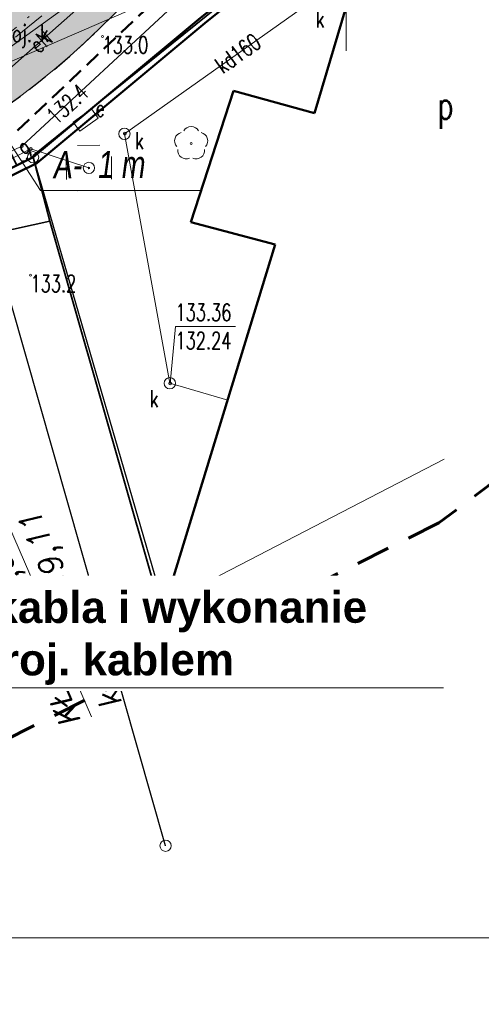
# Model space of a CAD drawing. Header units: metres. Extents: x 7471162 to 7473271, y 5962027 to 5964034.
# Tile 43 of 75: x 7471995 to 7472015, y 5963752 to 5963796. Entities that reach past the tile are written whole.
import ezdxf
from ezdxf.enums import TextEntityAlignment as Align

# ---------------------------------------------------------------- set-up
doc = ezdxf.new("R2010")
doc.units = ezdxf.units.M
doc.header["$MEASUREMENT"] = 0
for name, pattern in [('1', [0]), ('2_2', [1.5, 1, -0.5]), ('2_KTJZ01', [2, 1.5, -0.5]), ('2_KTOK05_01', [7.5, 7.5]), ('3_2', [1.5, 1, -0.5]), ('3_EGBB01', [0]), ('4', [2.5, 1.5, -1]), ('4_1', [0]), ('4_SUPE_01', [0]), ('4_SUPK_01', [0]), ('4_SUPT_01', [0]), ('4_SUPW_01', [0]), ('DASHDOTX2', [50.8, 25.4, -12.7, 0, -12.7]), ('DASHED2', [9.525, 6.35, -3.175]), ('GDE', [0]), ('GUK', [2, 1.5, -0.5])]:
    doc.linetypes.add(name, pattern=pattern)
doc.layers.get('0').update_dxf_attribs({"color": 250, "linetype": 'CONTINUOUS', "lineweight": 100})
doc.layers.get('Defpoints').update_dxf_attribs({"linetype": 'CONTINUOUS'})
for name, color, linetype, lineweight in [('!ELEKTRYKA', 4, '3_2', 50), ('01_krawedzie pobocza', 6, 'CONTINUOUS', 0), ('01_os styczne', 152, 'CONTINUOUS', 0), ('01_wymiary', 7, 'CONTINUOUS', 0), ('dr_elem_krawężnik_najazdowy_15x25', 6, 'CONTINUOUS', 30), ('DXF_LINIE_L_2', 7, '1', 0), ('Dzialki', 7, 'GDE', 18), ('EGBB_E_T_0', 7, 'CONTINUOUS', 25), ('EGBB_L_0', 34, '3_EGBB01', 50), ('Kontury', 90, 'GUK', 18), ('KTJZ_L_0', 7, '2_KTJZ01', 18), ('KTOK_L_4', 7, '2_KTOK05_01', 35), ('LINIE_L_1', 90, '4', 35), ('OBOP_T_1', 3, 'CONTINUOUS', 18), ('Punkty', 7, 'CONTINUOUS', 18), ('RTPW_T_0', 7, 'CONTINUOUS', 15), ('SUPE_E_T_3', 1, 'CONTINUOUS', 15), ('SUPE_L_2', 1, '4_SUPE_01', 18), ('SUPE_L_3', 1, '4_SUPE_01', 18), ('SUPK_E_T_0', 34, 'CONTINUOUS', 15), ('SUPK_L_0', 34, '4_SUPK_01', 18), ('SUPS_E_T_4', 34, 'CONTINUOUS', 18), ('SUPT_L_0', 30, '4_SUPT_01', 18), ('SUPW_L_0', 5, '4_SUPW_01', 18), ('SUSM_T_3', 7, 'CONTINUOUS', 18), ('SUTE_T_0', 1, 'CONTINUOUS', 18), ('SUTK_T_0', 34, 'CONTINUOUS', 18), ('SUTT_T_0', 30, 'CONTINUOUS', 18), ('SUUE_E_T_2', 7, 'CONTINUOUS', 15), ('SUUE_T_0', 7, 'CONTINUOUS', 18), ('SUUE_T_3', 7, 'CONTINUOUS', 18), ('SUUK_E_T_9', 34, 'CONTINUOUS', 15), ('SUUK_T_2', 34, 'CONTINUOUS', 18)]:
    doc.layers.add(name, color=color, linetype=linetype, lineweight=lineweight)
for name, color, linetype in [('#granica_inwestycji', 40, 'CONTINUOUS'), ('00_osie', 7, 'CONTINUOUS'), ('01_granica pasa', 3, 'CONTINUOUS'), ('01_krawedzie', 7, 'CONTINUOUS'), ('1300309-opisy', 7, 'CONTINUOUS'), ('dr_uchwyty', 7, 'CONTINUOUS')]:
    doc.layers.add(name, color=color, linetype=linetype)
doc.layers.add('dr_kolor_jezdnia', color=7, linetype='CONTINUOUS', true_color=0xe8e8e8)
doc.styles.add('Siecioprojekt', font='ariali.ttf', dxfattribs={"height": 2.5})
doc.styles.get("Standard").update_dxf_attribs({"font": 'Simplex.SHX', "width": 0.75})
doc.dimstyles.new('ISO-25', dxfattribs={"dimscale": 0.4, "dimtxt": 2.5, "dimasz": 2.5, "dimexe": 1.25, "dimexo": 0.625, "dimtad": 1, "dimzin": 1, "dimtxsty": 'Standard', "dimblk": 'OBLIQUE', "dimcen": 2.5, "dimadec": 0, "dimazin": 0, "dimtfac": 1, "dimtmove": 0, "dimatfit": 3, "dimfxl": 1, "dimarcsym": 0})

# ---------------------------------------------------------------- blocks, each defined once
blk = doc.blocks.new('GRT')
at = {"linetype": 'Continuous'}
blk.add_circle((0, 0), 0.25, dxfattribs=at)
blk = doc.blocks.new('2_OBOP02_01')
at = {"linetype": 'Continuous'}
blk.add_circle((0, 0), 0.045, dxfattribs=at)
for centre, start, end in [((-0.357, 0.116), 102.1445, 221.86), ((0, 0.375), 30.1401, 149.8599), ((0.357, 0.116), 318.14, 77.8555), ((-0.22, -0.303), 174.1482, 293.8542), ((0.22, -0.303), 246.1458, 5.8518)]:
    blk.add_arc(centre, 0.375, start, end, dxfattribs=at)
blk = doc.blocks.new('2_RTPW01')
at = {"linetype": 'Continuous'}
blk.add_circle((0, 0), 0.045, dxfattribs=at)
blk = doc.blocks.new('4_SUSM04_01')
at = {"linetype": 'Continuous'}
blk.add_circle((0, 0), 0.25, dxfattribs=at)
blk = doc.blocks.new('4_SUPS01_05')
at = {"linetype": 'Continuous'}
blk.add_circle((0, 0), 0.0625, dxfattribs=at)
blk = doc.blocks.new('4_SUUS10')
at = {"linetype": 'Continuous'}
for p, q in [((-0.5, 1), (0.5, 1)), ((-1, -0.5), (-1, 0.5)), ((1, 0.5), (1, -0.5)), ((0.5, -1), (-0.5, -1))]:
    blk.add_line(p, q, dxfattribs=at)
blk.add_circle((0, 0), 0.0326, dxfattribs=at)
blk = doc.blocks.new('4_SUUS18_01')
at = {"linetype": 'Continuous'}
for p, q in [((0.5, 0.25), (-0.5, 0.25)), ((-0.5, 0.25), (-0.5, -0.25)), ((0.5, -0.25), (0.5, 0.25)), ((-0.5, -0.25), (0.5, -0.25))]:
    blk.add_line(p, q, dxfattribs=at)
blk = doc.blocks.new('4_SUUS15_05')
at = {"linetype": 'Continuous'}
blk.add_circle((0, 0), 0.25, dxfattribs=at)
blk = doc.blocks.new('_Oblique')
at = {"color": 0, "linetype": 'ByBlock', "lineweight": -2, "transparency": 16777216}
blk.add_line((-0.5, -0.5), (0.5, 0.5), dxfattribs=at)
blk = doc.blocks.new('*D463')
at = {"layer": '01_wymiary', "color": 0, "lineweight": -2}
for p, q in [((7472011.429, 5963838.875), (7472010.335, 5963838.346)), ((7472886.134, 5962027.585), (7472010.785, 5963838.564)), ((7472886.777, 5962027.896), (7472885.684, 5962027.367))]:
    blk.add_line(p, q, dxfattribs=at)
at = {"layer": 'Defpoints', "color": 0, "lineweight": 15}
for p in [(7472011.654, 5963838.984), (7472010.785, 5963838.564), (7472887.002, 5962028.005)]:
    blk.add_point(p, dxfattribs=at)
at = {"layer": '01_wymiary', "color": 0, "lineweight": -2}
for p, rotation in [((7472010.785, 5963838.564), 115.7971028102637), ((7472886.134, 5962027.585), 295.7971028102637)]:
    blk.add_blockref('_Oblique', p, dxfattribs=dict(at, rotation=rotation))
at = {"layer": '01_wymiary', "color": 0, "insert": (7472449.22, 5962933.442), "char_height": 1, "attachment_point": 5, "rotation": 295.7971}
blk.add_mtext('2011,44', dxfattribs=at)
blk = doc.blocks.new('uchwyt_lewa')
at = {"layer": 'dr_uchwyty', "lineweight": 0}
blk.add_lwpolyline([(-5, 0), (-28, 0)], dxfattribs=at)
at = {"layer": 'dr_uchwyty', "lineweight": 0, "oblique": 10}
blk.add_attdef('LINIA1', text='', height=1, dxfattribs=at).set_placement((-28, 0.164), align=Align.BOTTOM_LEFT)
blk.add_attdef('LINIA2', text='', height=1, dxfattribs=at).set_placement((-28, -0.5), align=Align.TOP_LEFT)

msp = doc.modelspace()

# ---------------------------------------------------------------- hatches: boundary and pattern name
at = {"layer": 'dr_kolor_jezdnia', "transparency": 33554687}
h = msp.add_hatch(color=256, dxfattribs=at)
h.dxf.hatch_style = 1
h.paths.add_polyline_path([(7472038.759, 5963881.502, 0.003759), (7472038.584, 5963881.547, 0.38804), (7472024.351, 5963873.835), (7472023.312, 5963870.841), (7472012.383, 5963839.337), (7472011.035, 5963835.451), (7472010.849, 5963834.918), (7472009.475, 5963830.956), (7472002.874, 5963811.93), (7472002.439, 5963810.676, -0.047351), (7472000.083, 5963805.519, -0.161123), (7471986.016, 5963792.978), (7471981.862, 5963791.179), (7471976.356, 5963788.795), (7471973.251, 5963787.451, -0.156906), (7471959.534, 5963786.112), (7471935.641, 5963791.303, -0.011548), (7471926.325, 5963793.554), (7471917.424, 5963795.923), (7471913.308, 5963797.018), (7471912.109, 5963797.338), (7471906.544, 5963798.819), (7471905.775, 5963799.024), (7471904.488, 5963794.192), (7471911.102, 5963792.431), (7471925.039, 5963788.722, 0.00295), (7471927.466, 5963788.091, 0.008598), (7471934.579, 5963786.417), (7471958.472, 5963781.226, 0.126032), (7471972.11, 5963781.728, 0.030275), (7471975.237, 5963782.863), (7471977.231, 5963783.726), (7471988.003, 5963788.39, 0.210077), (7472007.163, 5963809.037), (7472029.075, 5963872.196, -0.237033), (7472033.58, 5963876.577, -0.142121), (7472037.479, 5963876.668), (7472039.059, 5963876.25), (7472050.812, 5963873.139), (7472058.023, 5963871.443), (7472059.167, 5963876.31), (7472052.024, 5963877.99), (7472038.759, 5963881.502)])

# ---------------------------------------------------------------- linework, layer by layer
at = {"layer": '!ELEKTRYKA', "color": 4, "linetype": '2_2', "ltscale": 0.7}
msp.add_line((7471994.871, 5963790.912), (7472005.847, 5963801.289), dxfattribs=at)
at = {"layer": '#granica_inwestycji', "lineweight": 50}
msp.add_lwpolyline([(7472184.79, 5963793.929), (7472135.212, 5963811.803), (7472112.595, 5963842.764), (7472104.165, 5963850.696), (7472096.441, 5963855.641), (7472075.236, 5963862.596), (7472031.193, 5963873.912), (7472013.577, 5963816.775), (7472008.27, 5963799.777), (7472003.141, 5963795.652), (7471995.715, 5963789.471), (7471993.218, 5963788.237), (7471988.317, 5963785.586), (7471976.7, 5963780.033), (7471971.883, 5963777.725), (7471957.853, 5963775.286), (7471926.034, 5963784.708)], dxfattribs=at)
at = {"color": 0, "linetype": 'Continuous', "lineweight": 15}
for p, q in [((7471994.516, 5963790.383), (7471995.879, 5963788.253)), ((7471995.879, 5963788.253), (7472002.956, 5963788.253))]:
    msp.add_line(p, q, dxfattribs=at)
at = {"layer": '00_osie', "linetype": 'DASHDOTX2', "lineweight": 0, "ltscale": 0.05}
msp.add_lwpolyline([(7472199.714, 5963791.041), (7472189.545, 5963795.573, 0.019152), (7472181.014, 5963798.989), (7472148.342, 5963810.641, -0.168961), (7472132.981, 5963822.996), (7472121.608, 5963841.19, 0.197801), (7472084.467, 5963867.792), (7472051.418, 5963875.565), (7472038.119, 5963879.085, 0.392372), (7472026.713, 5963873.015), (7472004.801, 5963809.856, -0.210077), (7471987.009, 5963790.684), (7471974.244, 5963785.157, -0.156906), (7471959.003, 5963783.669), (7471935.11, 5963788.86, -0.011548), (7471925.682, 5963791.138), (7471905.132, 5963796.608)], format="xyb", dxfattribs=at)
at = {"layer": '01_granica pasa', "lineweight": 50}
msp.add_lwpolyline([(7472184.911, 5963794.204), (7472135.401, 5963812.054), (7472112.821, 5963842.964), (7472104.351, 5963850.934), (7472096.571, 5963855.914), (7472075.321, 5963862.884), (7472030.991, 5963874.274), (7472013.291, 5963816.864), (7472008.011, 5963799.954), (7472002.951, 5963795.884), (7471995.551, 5963789.724), (7471993.081, 5963788.504), (7471988.181, 5963785.854), (7471976.571, 5963780.304), (7471971.791, 5963778.014), (7471957.871, 5963775.594), (7471925.991, 5963785.034)], dxfattribs=at)
at = {"layer": '01_krawedzie', "lineweight": 0}
msp.add_lwpolyline([(7471934.579, 5963786.417), (7471958.472, 5963781.226, 0.156906), (7471975.237, 5963782.863), (7471988.003, 5963788.39, 0.210077), (7472007.163, 5963809.037), (7472029.075, 5963872.196)], format="xyb", dxfattribs=at)
at = {"layer": '01_krawedzie pobocza'}
msp.add_lwpolyline([(7471980.875, 5963791.57), (7471985.718, 5963793.666, 0.166939), (7471999.758, 5963806.471)], format="xyb", dxfattribs=at)
at = {"layer": '01_os styczne'}
msp.add_lwpolyline([(7471987.009, 5963790.684), (7472000.119, 5963796.36)], dxfattribs=at)
at = {"layer": 'Defpoints', "color": 1, "linetype": 'Continuous', "lineweight": 0}
msp.add_lwpolyline([(7471869.207, 5963897.728), (7472251.121, 5963897.728), (7472251.121, 5963755.228), (7471869.207, 5963755.228), (7471869.207, 5963897.728)], dxfattribs=at)
at = {"layer": 'dr_elem_krawężnik_najazdowy_15x25', "linetype": 'DASHED2', "lineweight": 30, "ltscale": 0.15}
for points in [[(7471935.641, 5963791.303), (7471959.534, 5963786.112, 0.156906), (7471973.251, 5963787.451), (7471986.016, 5963792.978, 0.210077), (7472002.439, 5963810.676), (7472026.24, 5963879.28)], [(7471934.579, 5963786.417), (7471958.472, 5963781.226, 0.156906), (7471975.237, 5963782.863), (7471988.003, 5963788.39, 0.210077), (7472007.163, 5963809.037), (7472029.075, 5963872.196)]]:
    msp.add_lwpolyline(points, format="xyb", dxfattribs=at)
at = {"layer": 'DXF_LINIE_L_2', "linetype": '1'}
msp.add_line((7472009.388, 5963799.432), (7472009.392, 5963794.427), dxfattribs=at)
at = {"layer": 'Dzialki'}
for p, q in [((7472002.95, 5963795.885), (7471995.55, 5963789.725)), ((7471995.55, 5963789.725), (7471993.08, 5963788.505)), ((7471995.55, 5963789.725), (7472001.937, 5963767.778)), ((7471993.08, 5963788.505), (7472001.41, 5963759.295))]:
    msp.add_line(p, q, dxfattribs=at)
at = {"layer": 'EGBB_L_0', "linetype": '3_EGBB01'}
for p, q in [((7472007.985, 5963791.683), (7472014.395, 5963813.171)), ((7472002.526, 5963786.854), (7472004.406, 5963792.663)), ((7472004.406, 5963792.663), (7472007.985, 5963791.683)), ((7472006.256, 5963785.864), (7472002.526, 5963786.854)), ((7472001.496, 5963770.315), (7472006.256, 5963785.864))]:
    msp.add_line(p, q, dxfattribs=at)
at = {"layer": 'Kontury', "linetype": 'ByBlock', "lineweight": 30}
for p, q in [((7472002.95, 5963795.885), (7471995.55, 5963789.725)), ((7471995.55, 5963789.725), (7472001.937, 5963767.778)), ((7472001.41, 5963759.295), (7471993.08, 5963788.505))]:
    msp.add_line(p, q, dxfattribs=at)
at = {"layer": 'KTJZ_L_0', "linetype": '2_KTJZ01'}
msp.add_line((7471990.12, 5963791.245), (7471997, 5963796.855), dxfattribs=at)
at = {"layer": 'KTOK_L_4', "linetype": '2_KTOK05_01'}
for p, q in [((7471995.545, 5963789.784), (7472008.12, 5963799.945)), ((7471995.545, 5963789.784), (7471996.291, 5963786.9)), ((7471987.475, 5963784.999), (7471996.291, 5963786.9)), ((7471996.291, 5963786.9), (7472001.785, 5963767.702))]:
    msp.add_line(p, q, dxfattribs=at)
at = {"layer": 'LINIE_L_1', "linetype": '4', "lineweight": 60}
for p, q in [((7472020.256, 5963778.645), (7472013.485, 5963773.566)), ((7472013.485, 5963773.566), (7471973.197, 5963753.373))]:
    msp.add_line(p, q, dxfattribs=at)
at = {"layer": 'SUPE_L_2', "linetype": '4_SUPE_01'}
for p, q in [((7471985.228, 5963784.994), (7471995.457, 5963790.094)), ((7471995.457, 5963790.094), (7471998.02, 5963789.255))]:
    msp.add_line(p, q, dxfattribs=at)
at = {"layer": 'SUPE_L_3', "linetype": '4_SUPE_01'}
msp.add_line((7471997.941, 5963796.666), (7471992.372, 5963791.761), dxfattribs=at)
at = {"layer": 'SUPK_L_0', "linetype": '4_SUPK_01'}
for p, q in [((7472008.066, 5963796.773), (7471999.586, 5963790.763)), ((7471999.586, 5963790.763), (7472001.596, 5963779.735)), ((7472001.596, 5963779.735), (7472004.153, 5963778.994))]:
    msp.add_line(p, q, dxfattribs=at)
at = {"layer": 'SUPK_L_0', "linetype": '4_1'}
for p, q in [((7471999.586, 5963790.763), (7472008.066, 5963796.773)), ((7472001.596, 5963779.735), (7471999.586, 5963790.763)), ((7472001.596, 5963779.735), (7472004.153, 5963778.994))]:
    msp.add_line(p, q, dxfattribs=at)
at = {"layer": 'SUPT_L_0', "linetype": '4_SUPT_01'}
for p, q in [((7471995.057, 5963790.224), (7472006.796, 5963801.102)), ((7471984.448, 5963785.074), (7471995.057, 5963790.224))]:
    msp.add_line(p, q, dxfattribs=at)
at = {"layer": 'SUPW_L_0', "linetype": '4_SUPW_01'}
for p, q in [((7471999.816, 5963798.413), (7471981.068, 5963784.844)), ((7471984.092, 5963761.036), (7472013.719, 5963776.38))]:
    msp.add_line(p, q, dxfattribs=at)
at = {"layer": 'SUPW_L_0', "linetype": '4_1'}
for p, q in [((7471981.068, 5963784.844), (7471999.816, 5963798.413)), ((7472013.719, 5963776.38), (7471984.092, 5963761.036))]:
    msp.add_line(p, q, dxfattribs=at)
at = {"layer": 'SUTK_T_0', "linetype": 'Continuous'}
for p, q in [((7472001.614, 5963779.732), (7472001.843, 5963782.247)), ((7472001.843, 5963782.247), (7472004.503, 5963782.247))]:
    msp.add_line(p, q, dxfattribs=at)

# ---------------------------------------------------------------- block references
at = {"layer": 'dr_uchwyty', "rotation": 113.4110118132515}
msp.add_blockref('uchwyt_lewa', (7471987.009, 5963790.684), dxfattribs=at).add_auto_attribs({'LINIA1': 'KŁK R=32,5 m', 'LINIA2': 'km 0+299,11'})
at = {"layer": 'OBOP_T_1'}
msp.add_blockref('2_OBOP02_01', (7472002.538, 5963790.335), dxfattribs=at)
at = {"layer": 'Punkty'}
for p in [(7471995.55, 5963789.725), (7472001.41, 5963759.295)]:
    msp.add_blockref('GRT', p, dxfattribs=at)
at = {"layer": 'RTPW_T_0'}
for p in [(7471998.62, 5963795.065), (7471995.437, 5963784.52)]:
    msp.add_blockref('2_RTPW01', p, dxfattribs=at)
at = {"layer": 'SUSM_T_3'}
msp.add_blockref('4_SUSM04_01', (7471998.02, 5963789.255), dxfattribs=at)
at = {"layer": 'SUTE_T_0'}
msp.add_blockref('4_SUPS01_05', (7471995.457, 5963790.094), dxfattribs=at)
at = {"layer": 'SUTK_T_0'}
for p in [(7471999.607, 5963790.771), (7472001.614, 5963779.732)]:
    msp.add_blockref('4_SUPS01_05', p, dxfattribs=at)
at = {"layer": 'SUTT_T_0'}
msp.add_blockref('4_SUPS01_05', (7471995.057, 5963790.224), dxfattribs=at)
at = {"layer": 'SUUE_T_0', "rotation": 0.59044615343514}
msp.add_blockref('4_SUUS10', (7471998.02, 5963789.255), dxfattribs=at)
at = {"layer": 'SUUE_T_3', "rotation": 35.43962860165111}
msp.add_blockref('4_SUUS18_01', (7471997.874, 5963791.369), dxfattribs=at)
at = {"layer": 'SUUK_T_2'}
for p in [(7471999.586, 5963790.763), (7472001.596, 5963779.735)]:
    msp.add_blockref('4_SUUS15_05', p, dxfattribs=at)

# ---------------------------------------------------------------- texts
at = {"color": 0, "ltscale": 0.01, "insert": (7471998.493, 5963790.006), "char_height": 1.2, "attachment_point": 2, "rotation": 0.3551}
msp.add_mtext('{\\fArial|b0|i1|c238|p34;A-  1 m}', dxfattribs=at)
at = {"layer": 'EGBB_E_T_0', "width": 0.7}
msp.add_text('p', height=1.25, dxfattribs=at).set_placement((7472013.772, 5963791.821), align=Align.MIDDLE)
at = {"layer": 'RTPW_T_0', "width": 0.7}
for s, p in [('133.0', (7471998.62, 5963795.065)), ('133.2', (7471995.437, 5963784.52))]:
    msp.add_text(s, height=0.75, dxfattribs=at).set_placement(p, align=Align.TOP_LEFT)
at = {"layer": 'SUPE_E_T_3', "width": 0.7}
msp.add_text('eN', height=0.75, rotation=41.3769, dxfattribs=at).set_placement((7471995.892, 5963794.861), align=Align.MIDDLE)
at = {"layer": 'SUPK_E_T_0', "width": 0.7}
msp.add_text('kd160', height=0.75, rotation=35.3257, dxfattribs=at).set_placement((7472004.602, 5963794.319), align=Align.MIDDLE)
at = {"layer": 'SUPS_E_T_4', "width": 0.7}
msp.add_text('proj. k', height=0.75, dxfattribs=at).set_placement((7471993.904, 5963795.578), align=Align.TOP_LEFT)
at = {"layer": 'SUTE_T_0', "width": 0.7}
msp.add_text('131.9', height=0.75, rotation=26.4978, dxfattribs=at).set_placement((7471995.457, 5963790.094), align=Align.MIDDLE_RIGHT)
at = {"layer": 'SUTK_T_0', "width": 0.7}
for s, p in [('133.36', (7472001.843, 5963783.247)), ('132.24', (7472001.843, 5963781.997))]:
    msp.add_text(s, height=0.75, dxfattribs=at).set_placement(p, align=Align.TOP_LEFT)
at = {"layer": 'SUTT_T_0', "width": 0.7}
msp.add_text('132.4', height=0.75, rotation=42.5135, dxfattribs=at).set_placement((7471996.323, 5963791.397), align=Align.MIDDLE_LEFT)
at = {"layer": 'SUUE_E_T_2', "width": 0.7}
msp.add_text('e', height=0.75, dxfattribs=at).set_placement((7471998.319, 5963791.521))
at = {"layer": 'SUUK_E_T_9', "width": 0.7}
msp.add_text('k', height=0.75, dxfattribs=at).set_placement((7472008.05, 5963796.217), align=Align.TOP_LEFT)
for p in [(7472000.449, 5963790.835), (7472001.097, 5963779.427)]:
    msp.add_text('k', height=0.75, dxfattribs=at).set_placement(p, align=Align.TOP_RIGHT)

# ---------------------------------------------------------------- dimensions: what is measured, and where the dimension line sits
at = {"layer": '01_wymiary'}
dim = msp.add_aligned_dim(p1=(7472887.002, 5962028.005), p2=(7472011.654, 5963838.984), distance=0.965, dimstyle='ISO-25', dxfattribs=at)
dim.commit()
dim.dimension.update_dxf_attribs({"geometry": '*D463', "text_midpoint": (7472449.22, 5962933.442)})

# ---------------------------------------------------------------- next in the draw order: texts
at = {"layer": '1300309-opisy', "color": 1, "ltscale": 0.3, "insert": (7471990.995, 5963770.529), "char_height": 1.39, "width": 50.25548, "attachment_point": 2, "rotation": 0.0392, "style": 'Siecioprojekt', "bg_fill": 2}
msp.add_mtext('\\A1;{\\fArial|b1|i0|c238|p34;\\C0;miejsce przecięcia istn. kabla i wykonanie \\Pmufy kablowej z proj. kablem}', dxfattribs=at)

# ---------------------------------------------------------------- next in the draw order: linework, layer by layer
at = {"color": 0, "linetype": 'Continuous', "lineweight": 15}
msp.add_line((7471973.021, 5963766.277), (7472013.689, 5963766.277), dxfattribs=at)

doc.saveas('drawing.dxf')
